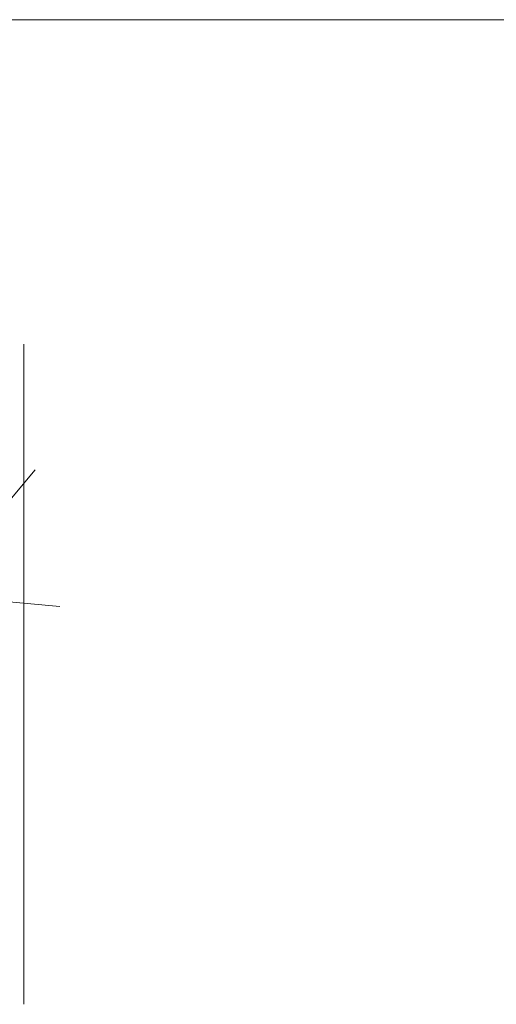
# Model space of a CAD drawing. Header units: feet. Extents: x 8 to 127, y 6 to 90.
# Tile 83 of 256: x 37.4166 to 37.473, y 50.2837 to 50.4. Entities that reach past the tile are written whole.
import ezdxf

# ---------------------------------------------------------------- set-up
doc = ezdxf.new("R2010")
doc.units = ezdxf.units.FT
doc.header["$MEASUREMENT"] = 0
for name, color, linetype in [('MOBILARIO', 8, 'Continuous'), ('MOBILIÁRIO2', 250, 'Continuous'), ('NO ESPESSURA', 250, 'Continuous')]:
    doc.layers.add(name, color=color, linetype=linetype)

msp = doc.modelspace()

# ---------------------------------------------------------------- linework, layer by layer
at = {"layer": 'MOBILARIO', "lineweight": 5}
msp.add_line((37.41714, 50.28368), (37.41714, 50.36168), dxfattribs=at)
msp.add_line((37.41714, 50.28368), (37.41714, 50.36168), dxfattribs=at)
at = {"layer": 'MOBILIÁRIO2', "lineweight": 5}
msp.add_line((36.71522, 50.40004), (38.21522, 50.40004), dxfattribs=at)
at = {"layer": 'NO ESPESSURA', "linetype": 'Continuous', "lineweight": 5}
for p, q in [((37.40623, 50.33225), (37.41848, 50.34685)), ((37.40621, 50.33203), (37.42139, 50.33071))]:
    msp.add_line(p, q, dxfattribs=at)

doc.saveas('drawing.dxf')
